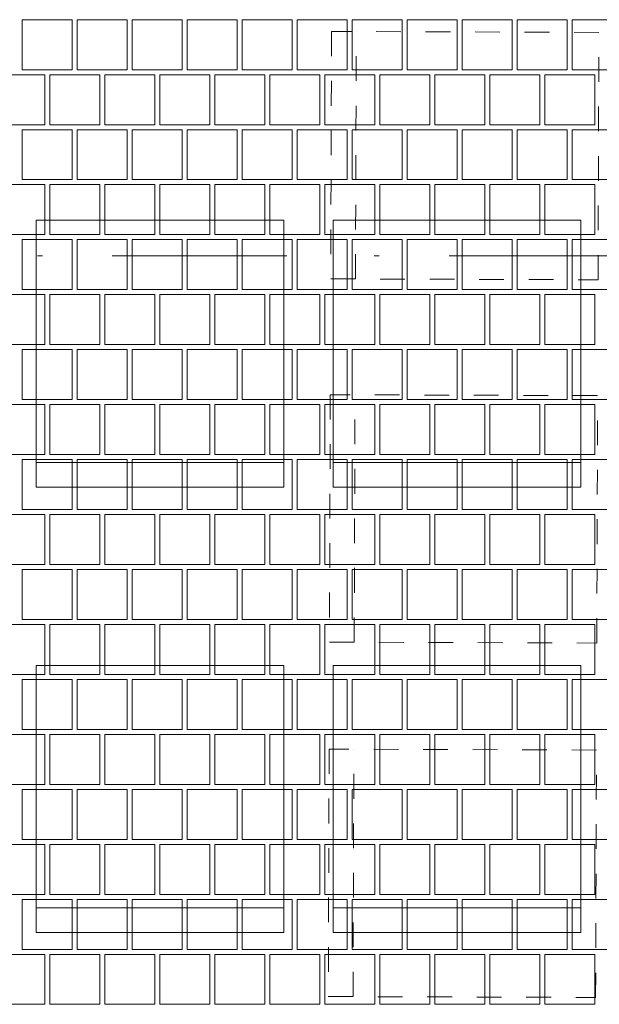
# Paper-space layout 'SA-902 Ruumi 103 siseviimistlused' of a CAD drawing. Header units: millimetres. Extents: x 15 to 415, y 5 to 292.
# Tile 27 of 71: x 84 to 96, y 147 to 166. Entities that reach past the tile are written whole.
import ezdxf
from ezdxf.xclip import XClip

# ---------------------------------------------------------------- set-up
doc = ezdxf.new("R2010")
doc.units = ezdxf.units.MM
doc.header["$MEASUREMENT"] = 0
doc.header["$XCLIPFRAME"] = 2
doc.linetypes.add('Dashed väike', pattern=[1, 0.5, -0.5])
doc.linetypes.add('Dot & Dashed', pattern=[6.702778, 3.527778, -1.763889, 0, -1.411111])
for name, color, linetype in [('AR - Mööbel', 7, 'Continuous'), ('AR - Seinad SS.ol', 7, 'Continuous'), ('AR - Teljed', 7, 'Continuous'), ('SA - põrandaviimistlus', 7, 'Continuous')]:
    doc.layers.add(name, color=color, linetype=linetype)

# ---------------------------------------------------------------- blocks, each defined once
blk = doc.blocks.new('*X2')
at = {"layer": 'SA - põrandaviimistlus', "color": 254, "linetype": 'Continuous', "lineweight": 13}
for p, q in [((85.336, 166.496), (84.326, 166.496)), ((84.326, 166.496), (84.326, 165.486)), ((85.336, 165.486), (85.336, 166.496)), ((86.447, 166.496), (85.437, 166.496)), ((85.437, 166.496), (85.437, 165.486)), ((86.447, 165.486), (86.447, 166.496)), ((87.558, 166.496), (86.548, 166.496)), ((86.548, 166.496), (86.548, 165.486)), ((87.558, 165.486), (87.558, 166.496)), ((88.669, 166.496), (87.659, 166.496)), ((87.659, 166.496), (87.659, 165.486)), ((88.669, 165.486), (88.669, 166.496)), ((89.78, 166.496), (88.77, 166.496)), ((88.77, 166.496), (88.77, 165.486)), ((89.78, 165.486), (89.78, 166.496)), ((90.891, 166.496), (89.881, 166.496)), ((89.881, 166.496), (89.881, 165.486)), ((90.891, 165.486), (90.891, 166.496)), ((92.002, 166.496), (90.992, 166.496)), ((90.992, 166.496), (90.992, 165.486)), ((92.002, 165.486), (92.002, 166.496)), ((93.113, 166.496), (92.103, 166.496)), ((92.103, 166.496), (92.103, 165.486)), ((93.113, 165.486), (93.113, 166.496)), ((94.224, 166.496), (93.214, 166.496)), ((93.214, 166.496), (93.214, 165.486)), ((94.224, 165.486), (94.224, 166.496)), ((95.335, 166.496), (94.325, 166.496)), ((94.325, 166.496), (94.325, 165.486)), ((95.335, 165.486), (95.335, 166.496)), ((96.446, 166.496), (95.436, 166.496)), ((95.436, 166.496), (95.436, 165.486)), ((84.78, 165.385), (83.77, 165.385)), ((84.326, 165.486), (85.336, 165.486)), ((84.78, 164.375), (84.78, 165.385)), ((84.881, 164.375), (84.881, 165.385)), ((84.881, 165.385), (85.386, 165.385)), ((85.891, 165.385), (85.386, 165.385)), ((85.437, 165.486), (86.447, 165.486)), ((85.891, 164.375), (85.891, 165.385)), ((87.002, 165.385), (85.992, 165.385)), ((85.992, 165.385), (85.992, 164.375)), ((86.548, 165.486), (87.558, 165.486)), ((87.002, 164.375), (87.002, 165.385)), ((87.103, 164.375), (87.103, 165.385)), ((87.103, 165.385), (87.608, 165.385)), ((88.113, 165.385), (87.608, 165.385)), ((87.659, 165.486), (88.669, 165.486)), ((88.113, 164.375), (88.113, 165.385)), ((89.224, 165.385), (88.214, 165.385)), ((88.214, 165.385), (88.214, 164.375)), ((88.77, 165.486), (89.78, 165.486)), ((89.224, 164.375), (89.224, 165.385)), ((89.325, 164.375), (89.325, 165.385)), ((89.325, 165.385), (89.83, 165.385)), ((90.335, 165.385), (89.83, 165.385)), ((89.881, 165.486), (90.891, 165.486)), ((90.335, 164.375), (90.335, 165.385)), ((91.446, 165.385), (90.436, 165.385)), ((90.436, 165.385), (90.436, 164.375)), ((90.992, 165.486), (92.002, 165.486)), ((91.446, 164.375), (91.446, 165.385)), ((91.547, 164.375), (91.547, 165.385)), ((91.547, 165.385), (92.052, 165.385)), ((92.557, 165.385), (92.052, 165.385)), ((92.103, 165.486), (93.113, 165.486)), ((92.557, 164.375), (92.557, 165.385)), ((93.668, 165.385), (92.658, 165.385)), ((92.658, 165.385), (92.658, 164.375)), ((93.214, 165.486), (94.224, 165.486)), ((93.668, 164.375), (93.668, 165.385)), ((93.769, 164.375), (93.769, 165.385)), ((93.769, 165.385), (94.274, 165.385)), ((94.779, 165.385), (94.274, 165.385)), ((94.325, 165.486), (95.335, 165.486)), ((94.779, 164.375), (94.779, 165.385)), ((95.89, 165.385), (94.88, 165.385)), ((94.88, 165.385), (94.88, 164.375)), ((95.436, 165.486), (96.446, 165.486)), ((95.89, 164.375), (95.89, 165.385)), ((83.77, 164.375), (84.78, 164.375)), ((85.386, 164.375), (84.881, 164.375)), ((85.386, 164.375), (85.891, 164.375)), ((85.992, 164.375), (87.002, 164.375)), ((87.608, 164.375), (87.103, 164.375)), ((87.608, 164.375), (88.113, 164.375)), ((88.214, 164.375), (89.224, 164.375)), ((89.83, 164.375), (89.325, 164.375)), ((89.83, 164.375), (90.335, 164.375)), ((90.436, 164.375), (91.446, 164.375)), ((92.052, 164.375), (91.547, 164.375)), ((92.052, 164.375), (92.557, 164.375)), ((92.658, 164.375), (93.668, 164.375)), ((94.274, 164.375), (93.769, 164.375)), ((94.274, 164.375), (94.779, 164.375)), ((94.88, 164.375), (95.89, 164.375)), ((85.336, 164.274), (84.326, 164.274)), ((84.326, 164.274), (84.326, 163.264)), ((85.336, 163.264), (85.336, 164.274)), ((86.447, 164.274), (85.437, 164.274)), ((85.437, 164.274), (85.437, 163.264)), ((86.447, 163.264), (86.447, 164.274)), ((87.558, 164.274), (86.548, 164.274)), ((86.548, 164.274), (86.548, 163.264)), ((87.558, 163.264), (87.558, 164.274)), ((88.669, 164.274), (87.659, 164.274)), ((87.659, 164.274), (87.659, 163.264)), ((88.669, 163.264), (88.669, 164.274)), ((89.78, 164.274), (88.77, 164.274)), ((88.77, 164.274), (88.77, 163.264)), ((89.78, 163.264), (89.78, 164.274)), ((90.891, 164.274), (89.881, 164.274)), ((89.881, 164.274), (89.881, 163.264)), ((90.891, 163.264), (90.891, 164.274)), ((92.002, 164.274), (90.992, 164.274)), ((90.992, 164.274), (90.992, 163.264)), ((92.002, 163.264), (92.002, 164.274)), ((93.113, 164.274), (92.103, 164.274)), ((92.103, 164.274), (92.103, 163.264)), ((93.113, 163.264), (93.113, 164.274)), ((94.224, 164.274), (93.214, 164.274)), ((93.214, 164.274), (93.214, 163.264)), ((94.224, 163.264), (94.224, 164.274)), ((95.335, 164.274), (94.325, 164.274)), ((94.325, 164.274), (94.325, 163.264)), ((95.335, 163.264), (95.335, 164.274)), ((96.446, 164.274), (95.436, 164.274)), ((95.436, 164.274), (95.436, 163.264)), ((84.78, 163.163), (83.77, 163.163)), ((84.326, 163.264), (85.336, 163.264)), ((84.78, 162.153), (84.78, 163.163)), ((84.881, 162.153), (84.881, 163.163)), ((84.881, 163.163), (85.386, 163.163)), ((85.891, 163.163), (85.386, 163.163)), ((85.437, 163.264), (86.447, 163.264)), ((85.891, 162.153), (85.891, 163.163)), ((87.002, 163.163), (85.992, 163.163)), ((85.992, 163.163), (85.992, 162.153)), ((86.548, 163.264), (87.558, 163.264)), ((87.002, 162.153), (87.002, 163.163)), ((87.103, 162.153), (87.103, 163.163)), ((87.103, 163.163), (87.608, 163.163)), ((88.113, 163.163), (87.608, 163.163)), ((87.659, 163.264), (88.669, 163.264)), ((88.113, 162.153), (88.113, 163.163)), ((89.224, 163.163), (88.214, 163.163)), ((88.214, 163.163), (88.214, 162.153)), ((88.77, 163.264), (89.78, 163.264)), ((89.224, 162.153), (89.224, 163.163)), ((89.325, 162.153), (89.325, 163.163)), ((89.325, 163.163), (89.83, 163.163)), ((90.335, 163.163), (89.83, 163.163)), ((89.881, 163.264), (90.891, 163.264)), ((90.335, 162.153), (90.335, 163.163)), ((91.446, 163.163), (90.436, 163.163)), ((90.436, 163.163), (90.436, 162.153)), ((90.992, 163.264), (92.002, 163.264)), ((91.446, 162.153), (91.446, 163.163)), ((91.547, 162.153), (91.547, 163.163)), ((91.547, 163.163), (92.052, 163.163)), ((92.557, 163.163), (92.052, 163.163)), ((92.103, 163.264), (93.113, 163.264)), ((92.557, 162.153), (92.557, 163.163)), ((93.668, 163.163), (92.658, 163.163)), ((92.658, 163.163), (92.658, 162.153)), ((93.214, 163.264), (94.224, 163.264)), ((93.668, 162.153), (93.668, 163.163)), ((93.769, 162.153), (93.769, 163.163)), ((93.769, 163.163), (94.274, 163.163)), ((94.779, 163.163), (94.274, 163.163)), ((94.325, 163.264), (95.335, 163.264)), ((94.779, 162.153), (94.779, 163.163)), ((95.89, 163.163), (94.88, 163.163)), ((94.88, 163.163), (94.88, 162.153)), ((95.436, 163.264), (96.446, 163.264)), ((95.89, 162.153), (95.89, 163.163)), ((83.77, 162.153), (84.78, 162.153)), ((85.336, 162.052), (84.326, 162.052)), ((84.326, 162.052), (84.326, 161.042)), ((85.386, 162.153), (84.881, 162.153)), ((85.336, 161.042), (85.336, 162.052)), ((85.386, 162.153), (85.891, 162.153)), ((86.447, 162.052), (85.437, 162.052)), ((85.437, 162.052), (85.437, 161.042)), ((85.992, 162.153), (87.002, 162.153)), ((86.447, 161.042), (86.447, 162.052)), ((87.558, 162.052), (86.548, 162.052)), ((86.548, 162.052), (86.548, 161.042)), ((87.608, 162.153), (87.103, 162.153)), ((87.558, 161.042), (87.558, 162.052)), ((87.608, 162.153), (88.113, 162.153)), ((88.669, 162.052), (87.659, 162.052)), ((87.659, 162.052), (87.659, 161.042)), ((88.214, 162.153), (89.224, 162.153)), ((88.669, 161.042), (88.669, 162.052)), ((89.78, 162.052), (88.77, 162.052)), ((88.77, 162.052), (88.77, 161.042)), ((89.83, 162.153), (89.325, 162.153)), ((89.78, 161.042), (89.78, 162.052)), ((89.83, 162.153), (90.335, 162.153)), ((90.891, 162.052), (89.881, 162.052)), ((89.881, 162.052), (89.881, 161.042)), ((90.436, 162.153), (91.446, 162.153)), ((90.891, 161.042), (90.891, 162.052)), ((92.002, 162.052), (90.992, 162.052)), ((90.992, 162.052), (90.992, 161.042)), ((92.052, 162.153), (91.547, 162.153)), ((92.002, 161.042), (92.002, 162.052)), ((92.052, 162.153), (92.557, 162.153)), ((93.113, 162.052), (92.103, 162.052)), ((92.103, 162.052), (92.103, 161.042)), ((92.658, 162.153), (93.668, 162.153)), ((93.113, 161.042), (93.113, 162.052)), ((94.224, 162.052), (93.214, 162.052)), ((93.214, 162.052), (93.214, 161.042)), ((94.274, 162.153), (93.769, 162.153)), ((94.224, 161.042), (94.224, 162.052)), ((94.274, 162.153), (94.779, 162.153)), ((95.335, 162.052), (94.325, 162.052)), ((94.325, 162.052), (94.325, 161.042)), ((94.88, 162.153), (95.89, 162.153)), ((95.335, 161.042), (95.335, 162.052)), ((96.446, 162.052), (95.436, 162.052)), ((95.436, 162.052), (95.436, 161.042)), ((84.326, 161.042), (85.336, 161.042)), ((85.437, 161.042), (86.447, 161.042)), ((86.548, 161.042), (87.558, 161.042)), ((87.659, 161.042), (88.669, 161.042)), ((88.77, 161.042), (89.78, 161.042)), ((89.881, 161.042), (90.891, 161.042)), ((90.992, 161.042), (92.002, 161.042)), ((92.103, 161.042), (93.113, 161.042)), ((93.214, 161.042), (94.224, 161.042)), ((94.325, 161.042), (95.335, 161.042)), ((95.436, 161.042), (96.446, 161.042)), ((84.78, 160.941), (83.77, 160.941)), ((84.78, 159.931), (84.78, 160.941)), ((84.881, 159.931), (84.881, 160.941)), ((84.881, 160.941), (85.386, 160.941)), ((85.891, 160.941), (85.386, 160.941)), ((85.891, 159.931), (85.891, 160.941)), ((87.002, 160.941), (85.992, 160.941)), ((85.992, 160.941), (85.992, 159.931)), ((87.002, 159.931), (87.002, 160.941)), ((87.103, 159.931), (87.103, 160.941)), ((87.103, 160.941), (87.608, 160.941)), ((88.113, 160.941), (87.608, 160.941)), ((88.113, 159.931), (88.113, 160.941)), ((89.224, 160.941), (88.214, 160.941)), ((88.214, 160.941), (88.214, 159.931)), ((89.224, 159.931), (89.224, 160.941)), ((89.325, 159.931), (89.325, 160.941)), ((89.325, 160.941), (89.83, 160.941)), ((90.335, 160.941), (89.83, 160.941)), ((90.335, 159.931), (90.335, 160.941)), ((91.446, 160.941), (90.436, 160.941)), ((90.436, 160.941), (90.436, 159.931)), ((91.446, 159.931), (91.446, 160.941)), ((91.547, 159.931), (91.547, 160.941)), ((91.547, 160.941), (92.052, 160.941)), ((92.557, 160.941), (92.052, 160.941)), ((92.557, 159.931), (92.557, 160.941)), ((93.668, 160.941), (92.658, 160.941)), ((92.658, 160.941), (92.658, 159.931)), ((93.668, 159.931), (93.668, 160.941)), ((93.769, 159.931), (93.769, 160.941)), ((93.769, 160.941), (94.274, 160.941)), ((94.779, 160.941), (94.274, 160.941)), ((94.779, 159.931), (94.779, 160.941)), ((95.89, 160.941), (94.88, 160.941)), ((94.88, 160.941), (94.88, 159.931)), ((95.89, 159.931), (95.89, 160.941)), ((83.77, 159.931), (84.78, 159.931)), ((85.336, 159.83), (84.326, 159.83)), ((84.326, 159.83), (84.326, 158.82)), ((85.386, 159.931), (84.881, 159.931)), ((85.336, 158.82), (85.336, 159.83)), ((85.386, 159.931), (85.891, 159.931)), ((86.447, 159.83), (85.437, 159.83)), ((85.437, 159.83), (85.437, 158.82)), ((85.992, 159.931), (87.002, 159.931)), ((86.447, 158.82), (86.447, 159.83)), ((87.558, 159.83), (86.548, 159.83)), ((86.548, 159.83), (86.548, 158.82)), ((87.608, 159.931), (87.103, 159.931)), ((87.558, 158.82), (87.558, 159.83)), ((87.608, 159.931), (88.113, 159.931)), ((88.669, 159.83), (87.659, 159.83)), ((87.659, 159.83), (87.659, 158.82)), ((88.214, 159.931), (89.224, 159.931)), ((88.669, 158.82), (88.669, 159.83)), ((89.78, 159.83), (88.77, 159.83)), ((88.77, 159.83), (88.77, 158.82)), ((89.83, 159.931), (89.325, 159.931)), ((89.78, 158.82), (89.78, 159.83)), ((89.83, 159.931), (90.335, 159.931)), ((90.891, 159.83), (89.881, 159.83)), ((89.881, 159.83), (89.881, 158.82)), ((90.436, 159.931), (91.446, 159.931)), ((90.891, 158.82), (90.891, 159.83)), ((92.002, 159.83), (90.992, 159.83)), ((90.992, 159.83), (90.992, 158.82)), ((92.052, 159.931), (91.547, 159.931)), ((92.002, 158.82), (92.002, 159.83)), ((92.052, 159.931), (92.557, 159.931)), ((93.113, 159.83), (92.103, 159.83)), ((92.103, 159.83), (92.103, 158.82)), ((92.658, 159.931), (93.668, 159.931)), ((93.113, 158.82), (93.113, 159.83)), ((94.224, 159.83), (93.214, 159.83)), ((93.214, 159.83), (93.214, 158.82)), ((94.274, 159.931), (93.769, 159.931)), ((94.224, 158.82), (94.224, 159.83)), ((94.274, 159.931), (94.779, 159.931)), ((95.335, 159.83), (94.325, 159.83)), ((94.325, 159.83), (94.325, 158.82)), ((94.88, 159.931), (95.89, 159.931)), ((95.335, 158.82), (95.335, 159.83)), ((96.446, 159.83), (95.436, 159.83)), ((95.436, 159.83), (95.436, 158.82)), ((84.326, 158.82), (85.336, 158.82)), ((85.437, 158.82), (86.447, 158.82)), ((86.548, 158.82), (87.558, 158.82)), ((87.659, 158.82), (88.669, 158.82)), ((88.77, 158.82), (89.78, 158.82)), ((89.881, 158.82), (90.891, 158.82)), ((90.992, 158.82), (92.002, 158.82)), ((92.103, 158.82), (93.113, 158.82)), ((93.214, 158.82), (94.224, 158.82)), ((94.325, 158.82), (95.335, 158.82)), ((95.436, 158.82), (96.446, 158.82)), ((84.78, 158.719), (83.77, 158.719)), ((84.78, 157.709), (84.78, 158.719)), ((84.881, 157.709), (84.881, 158.719)), ((84.881, 158.719), (85.386, 158.719)), ((85.891, 158.719), (85.386, 158.719)), ((85.891, 157.709), (85.891, 158.719)), ((87.002, 158.719), (85.992, 158.719)), ((85.992, 158.719), (85.992, 157.709)), ((87.002, 157.709), (87.002, 158.719)), ((87.103, 157.709), (87.103, 158.719)), ((87.103, 158.719), (87.608, 158.719)), ((88.113, 158.719), (87.608, 158.719)), ((88.113, 157.709), (88.113, 158.719)), ((89.224, 158.719), (88.214, 158.719)), ((88.214, 158.719), (88.214, 157.709)), ((89.224, 157.709), (89.224, 158.719)), ((89.325, 157.709), (89.325, 158.719)), ((89.325, 158.719), (89.83, 158.719)), ((90.335, 158.719), (89.83, 158.719)), ((90.335, 157.709), (90.335, 158.719)), ((91.446, 158.719), (90.436, 158.719)), ((90.436, 158.719), (90.436, 157.709)), ((91.446, 157.709), (91.446, 158.719)), ((91.547, 157.709), (91.547, 158.719)), ((91.547, 158.719), (92.052, 158.719)), ((92.557, 158.719), (92.052, 158.719)), ((92.557, 157.709), (92.557, 158.719)), ((93.668, 158.719), (92.658, 158.719)), ((92.658, 158.719), (92.658, 157.709)), ((93.668, 157.709), (93.668, 158.719)), ((93.769, 157.709), (93.769, 158.719)), ((93.769, 158.719), (94.274, 158.719)), ((94.779, 158.719), (94.274, 158.719)), ((94.779, 157.709), (94.779, 158.719)), ((95.89, 158.719), (94.88, 158.719)), ((94.88, 158.719), (94.88, 157.709)), ((95.89, 157.709), (95.89, 158.719)), ((83.77, 157.709), (84.78, 157.709)), ((85.336, 157.608), (84.326, 157.608)), ((84.326, 157.608), (84.326, 156.598)), ((85.386, 157.709), (84.881, 157.709)), ((85.336, 156.598), (85.336, 157.608)), ((85.386, 157.709), (85.891, 157.709)), ((86.447, 157.608), (85.437, 157.608)), ((85.437, 157.608), (85.437, 156.598)), ((85.992, 157.709), (87.002, 157.709)), ((86.447, 156.598), (86.447, 157.608)), ((87.558, 157.608), (86.548, 157.608)), ((86.548, 157.608), (86.548, 156.598)), ((87.608, 157.709), (87.103, 157.709)), ((87.558, 156.598), (87.558, 157.608)), ((87.608, 157.709), (88.113, 157.709)), ((88.669, 157.608), (87.659, 157.608)), ((87.659, 157.608), (87.659, 156.598)), ((88.214, 157.709), (89.224, 157.709)), ((88.669, 156.598), (88.669, 157.608)), ((89.78, 157.608), (88.77, 157.608)), ((88.77, 157.608), (88.77, 156.598)), ((89.83, 157.709), (89.325, 157.709)), ((89.78, 156.598), (89.78, 157.608)), ((89.83, 157.709), (90.335, 157.709)), ((90.891, 157.608), (89.881, 157.608)), ((89.881, 157.608), (89.881, 156.598)), ((90.436, 157.709), (91.446, 157.709)), ((90.891, 156.598), (90.891, 157.608)), ((92.002, 157.608), (90.992, 157.608)), ((90.992, 157.608), (90.992, 156.598)), ((92.052, 157.709), (91.547, 157.709)), ((92.002, 156.598), (92.002, 157.608)), ((92.052, 157.709), (92.557, 157.709)), ((93.113, 157.608), (92.103, 157.608)), ((92.103, 157.608), (92.103, 156.598)), ((92.658, 157.709), (93.668, 157.709)), ((93.113, 156.598), (93.113, 157.608)), ((94.224, 157.608), (93.214, 157.608)), ((93.214, 157.608), (93.214, 156.598)), ((94.274, 157.709), (93.769, 157.709)), ((94.224, 156.598), (94.224, 157.608)), ((94.274, 157.709), (94.779, 157.709)), ((95.335, 157.608), (94.325, 157.608)), ((94.325, 157.608), (94.325, 156.598)), ((94.88, 157.709), (95.89, 157.709)), ((95.335, 156.598), (95.335, 157.608)), ((96.446, 157.608), (95.436, 157.608)), ((95.436, 157.608), (95.436, 156.598)), ((84.326, 156.598), (85.336, 156.598)), ((85.437, 156.598), (86.447, 156.598)), ((86.548, 156.598), (87.558, 156.598)), ((87.659, 156.598), (88.669, 156.598)), ((88.77, 156.598), (89.78, 156.598)), ((89.881, 156.598), (90.891, 156.598)), ((90.992, 156.598), (92.002, 156.598)), ((92.103, 156.598), (93.113, 156.598)), ((93.214, 156.598), (94.224, 156.598)), ((94.325, 156.598), (95.335, 156.598)), ((95.436, 156.598), (96.446, 156.598)), ((84.78, 156.497), (83.77, 156.497)), ((84.78, 155.487), (84.78, 156.497)), ((84.881, 155.487), (84.881, 156.497)), ((84.881, 156.497), (85.386, 156.497)), ((85.891, 156.497), (85.386, 156.497)), ((85.891, 155.487), (85.891, 156.497)), ((87.002, 156.497), (85.992, 156.497)), ((85.992, 156.497), (85.992, 155.487)), ((87.002, 155.487), (87.002, 156.497)), ((87.103, 155.487), (87.103, 156.497)), ((87.103, 156.497), (87.608, 156.497)), ((88.113, 156.497), (87.608, 156.497)), ((88.113, 155.487), (88.113, 156.497)), ((89.224, 156.497), (88.214, 156.497)), ((88.214, 156.497), (88.214, 155.487)), ((89.224, 155.487), (89.224, 156.497)), ((89.325, 155.487), (89.325, 156.497)), ((89.325, 156.497), (89.83, 156.497)), ((90.335, 156.497), (89.83, 156.497)), ((90.335, 155.487), (90.335, 156.497)), ((91.446, 156.497), (90.436, 156.497)), ((90.436, 156.497), (90.436, 155.487)), ((91.446, 155.487), (91.446, 156.497)), ((91.547, 155.487), (91.547, 156.497)), ((91.547, 156.497), (92.052, 156.497)), ((92.557, 156.497), (92.052, 156.497)), ((92.557, 155.487), (92.557, 156.497)), ((93.668, 156.497), (92.658, 156.497)), ((92.658, 156.497), (92.658, 155.487)), ((93.668, 155.487), (93.668, 156.497)), ((93.769, 155.487), (93.769, 156.497)), ((93.769, 156.497), (94.274, 156.497)), ((94.779, 156.497), (94.274, 156.497)), ((94.779, 155.487), (94.779, 156.497)), ((95.89, 156.497), (94.88, 156.497)), ((94.88, 156.497), (94.88, 155.487)), ((95.89, 155.487), (95.89, 156.497)), ((83.77, 155.487), (84.78, 155.487)), ((85.386, 155.487), (84.881, 155.487)), ((85.386, 155.487), (85.891, 155.487)), ((85.992, 155.487), (87.002, 155.487)), ((87.608, 155.487), (87.103, 155.487)), ((87.608, 155.487), (88.113, 155.487)), ((88.214, 155.487), (89.224, 155.487)), ((89.83, 155.487), (89.325, 155.487)), ((89.83, 155.487), (90.335, 155.487)), ((90.436, 155.487), (91.446, 155.487)), ((92.052, 155.487), (91.547, 155.487)), ((92.052, 155.487), (92.557, 155.487)), ((92.658, 155.487), (93.668, 155.487)), ((94.274, 155.487), (93.769, 155.487)), ((94.274, 155.487), (94.779, 155.487)), ((94.88, 155.487), (95.89, 155.487)), ((85.336, 155.386), (84.326, 155.386)), ((84.326, 155.386), (84.326, 154.376)), ((85.336, 154.376), (85.336, 155.386)), ((86.447, 155.386), (85.437, 155.386)), ((85.437, 155.386), (85.437, 154.376)), ((86.447, 154.376), (86.447, 155.386)), ((87.558, 155.386), (86.548, 155.386)), ((86.548, 155.386), (86.548, 154.376)), ((87.558, 154.376), (87.558, 155.386)), ((88.669, 155.386), (87.659, 155.386)), ((87.659, 155.386), (87.659, 154.376)), ((88.669, 154.376), (88.669, 155.386)), ((89.78, 155.386), (88.77, 155.386)), ((88.77, 155.386), (88.77, 154.376)), ((89.78, 154.376), (89.78, 155.386)), ((90.891, 155.386), (89.881, 155.386)), ((89.881, 155.386), (89.881, 154.376)), ((90.891, 154.376), (90.891, 155.386)), ((92.002, 155.386), (90.992, 155.386)), ((90.992, 155.386), (90.992, 154.376)), ((92.002, 154.376), (92.002, 155.386)), ((93.113, 155.386), (92.103, 155.386)), ((92.103, 155.386), (92.103, 154.376)), ((93.113, 154.376), (93.113, 155.386)), ((94.224, 155.386), (93.214, 155.386)), ((93.214, 155.386), (93.214, 154.376)), ((94.224, 154.376), (94.224, 155.386)), ((95.335, 155.386), (94.325, 155.386)), ((94.325, 155.386), (94.325, 154.376)), ((95.335, 154.376), (95.335, 155.386)), ((96.446, 155.386), (95.436, 155.386)), ((95.436, 155.386), (95.436, 154.376)), ((84.78, 154.275), (83.77, 154.275)), ((84.326, 154.376), (85.336, 154.376)), ((84.78, 153.265), (84.78, 154.275)), ((84.881, 153.265), (84.881, 154.275)), ((84.881, 154.275), (85.386, 154.275)), ((85.891, 154.275), (85.386, 154.275)), ((85.437, 154.376), (86.447, 154.376)), ((85.891, 153.265), (85.891, 154.275)), ((87.002, 154.275), (85.992, 154.275)), ((85.992, 154.275), (85.992, 153.265)), ((86.548, 154.376), (87.558, 154.376)), ((87.002, 153.265), (87.002, 154.275)), ((87.103, 153.265), (87.103, 154.275)), ((87.103, 154.275), (87.608, 154.275)), ((88.113, 154.275), (87.608, 154.275)), ((87.659, 154.376), (88.669, 154.376)), ((88.113, 153.265), (88.113, 154.275)), ((89.224, 154.275), (88.214, 154.275)), ((88.214, 154.275), (88.214, 153.265)), ((88.77, 154.376), (89.78, 154.376)), ((89.224, 153.265), (89.224, 154.275)), ((89.325, 153.265), (89.325, 154.275)), ((89.325, 154.275), (89.83, 154.275)), ((90.335, 154.275), (89.83, 154.275)), ((89.881, 154.376), (90.891, 154.376)), ((90.335, 153.265), (90.335, 154.275)), ((91.446, 154.275), (90.436, 154.275)), ((90.436, 154.275), (90.436, 153.265)), ((90.992, 154.376), (92.002, 154.376)), ((91.446, 153.265), (91.446, 154.275)), ((91.547, 153.265), (91.547, 154.275)), ((91.547, 154.275), (92.052, 154.275)), ((92.557, 154.275), (92.052, 154.275)), ((92.103, 154.376), (93.113, 154.376)), ((92.557, 153.265), (92.557, 154.275)), ((93.668, 154.275), (92.658, 154.275)), ((92.658, 154.275), (92.658, 153.265)), ((93.214, 154.376), (94.224, 154.376)), ((93.668, 153.265), (93.668, 154.275)), ((93.769, 153.265), (93.769, 154.275)), ((93.769, 154.275), (94.274, 154.275)), ((94.779, 154.275), (94.274, 154.275)), ((94.325, 154.376), (95.335, 154.376)), ((94.779, 153.265), (94.779, 154.275)), ((95.89, 154.275), (94.88, 154.275)), ((94.88, 154.275), (94.88, 153.265)), ((95.436, 154.376), (96.446, 154.376)), ((95.89, 153.265), (95.89, 154.275)), ((83.77, 153.265), (84.78, 153.265)), ((85.386, 153.265), (84.881, 153.265)), ((85.386, 153.265), (85.891, 153.265)), ((85.992, 153.265), (87.002, 153.265)), ((87.608, 153.265), (87.103, 153.265)), ((87.608, 153.265), (88.113, 153.265)), ((88.214, 153.265), (89.224, 153.265)), ((89.83, 153.265), (89.325, 153.265)), ((89.83, 153.265), (90.335, 153.265)), ((90.436, 153.265), (91.446, 153.265)), ((92.052, 153.265), (91.547, 153.265)), ((92.052, 153.265), (92.557, 153.265)), ((92.658, 153.265), (93.668, 153.265)), ((94.274, 153.265), (93.769, 153.265)), ((94.274, 153.265), (94.779, 153.265)), ((94.88, 153.265), (95.89, 153.265)), ((85.336, 153.164), (84.326, 153.164)), ((84.326, 153.164), (84.326, 152.154)), ((85.336, 152.154), (85.336, 153.164)), ((86.447, 153.164), (85.437, 153.164)), ((85.437, 153.164), (85.437, 152.154)), ((86.447, 152.154), (86.447, 153.164)), ((87.558, 153.164), (86.548, 153.164)), ((86.548, 153.164), (86.548, 152.154)), ((87.558, 152.154), (87.558, 153.164)), ((88.669, 153.164), (87.659, 153.164)), ((87.659, 153.164), (87.659, 152.154)), ((88.669, 152.154), (88.669, 153.164)), ((89.78, 153.164), (88.77, 153.164)), ((88.77, 153.164), (88.77, 152.154)), ((89.78, 152.154), (89.78, 153.164)), ((90.891, 153.164), (89.881, 153.164)), ((89.881, 153.164), (89.881, 152.154)), ((90.891, 152.154), (90.891, 153.164)), ((92.002, 153.164), (90.992, 153.164)), ((90.992, 153.164), (90.992, 152.154)), ((92.002, 152.154), (92.002, 153.164)), ((93.113, 153.164), (92.103, 153.164)), ((92.103, 153.164), (92.103, 152.154)), ((93.113, 152.154), (93.113, 153.164)), ((94.224, 153.164), (93.214, 153.164)), ((93.214, 153.164), (93.214, 152.154)), ((94.224, 152.154), (94.224, 153.164)), ((95.335, 153.164), (94.325, 153.164)), ((94.325, 153.164), (94.325, 152.154)), ((95.335, 152.154), (95.335, 153.164)), ((96.446, 153.164), (95.436, 153.164)), ((95.436, 153.164), (95.436, 152.154)), ((84.78, 152.053), (83.77, 152.053)), ((84.326, 152.154), (85.336, 152.154)), ((84.78, 151.043), (84.78, 152.053)), ((84.881, 151.043), (84.881, 152.053)), ((84.881, 152.053), (85.386, 152.053)), ((85.891, 152.053), (85.386, 152.053)), ((85.437, 152.154), (86.447, 152.154)), ((85.891, 151.043), (85.891, 152.053)), ((87.002, 152.053), (85.992, 152.053)), ((85.992, 152.053), (85.992, 151.043)), ((86.548, 152.154), (87.558, 152.154)), ((87.002, 151.043), (87.002, 152.053)), ((87.103, 151.043), (87.103, 152.053)), ((87.103, 152.053), (87.608, 152.053)), ((88.113, 152.053), (87.608, 152.053)), ((87.659, 152.154), (88.669, 152.154)), ((88.113, 151.043), (88.113, 152.053)), ((89.224, 152.053), (88.214, 152.053)), ((88.214, 152.053), (88.214, 151.043)), ((88.77, 152.154), (89.78, 152.154)), ((89.224, 151.043), (89.224, 152.053)), ((89.325, 151.043), (89.325, 152.053)), ((89.325, 152.053), (89.83, 152.053)), ((90.335, 152.053), (89.83, 152.053)), ((89.881, 152.154), (90.891, 152.154)), ((90.335, 151.043), (90.335, 152.053)), ((91.446, 152.053), (90.436, 152.053)), ((90.436, 152.053), (90.436, 151.043)), ((90.992, 152.154), (92.002, 152.154)), ((91.446, 151.043), (91.446, 152.053)), ((91.547, 151.043), (91.547, 152.053)), ((91.547, 152.053), (92.052, 152.053)), ((92.557, 152.053), (92.052, 152.053)), ((92.103, 152.154), (93.113, 152.154)), ((92.557, 151.043), (92.557, 152.053)), ((93.668, 152.053), (92.658, 152.053)), ((92.658, 152.053), (92.658, 151.043)), ((93.214, 152.154), (94.224, 152.154)), ((93.668, 151.043), (93.668, 152.053)), ((93.769, 151.043), (93.769, 152.053)), ((93.769, 152.053), (94.274, 152.053)), ((94.779, 152.053), (94.274, 152.053)), ((94.325, 152.154), (95.335, 152.154)), ((94.779, 151.043), (94.779, 152.053)), ((95.89, 152.053), (94.88, 152.053)), ((94.88, 152.053), (94.88, 151.043)), ((95.436, 152.154), (96.446, 152.154)), ((95.89, 151.043), (95.89, 152.053)), ((83.77, 151.043), (84.78, 151.043)), ((85.386, 151.043), (84.881, 151.043)), ((85.386, 151.043), (85.891, 151.043)), ((85.992, 151.043), (87.002, 151.043)), ((87.608, 151.043), (87.103, 151.043)), ((87.608, 151.043), (88.113, 151.043)), ((88.214, 151.043), (89.224, 151.043)), ((89.83, 151.043), (89.325, 151.043)), ((89.83, 151.043), (90.335, 151.043)), ((90.436, 151.043), (91.446, 151.043)), ((92.052, 151.043), (91.547, 151.043)), ((92.052, 151.043), (92.557, 151.043)), ((92.658, 151.043), (93.668, 151.043)), ((94.274, 151.043), (93.769, 151.043)), ((94.274, 151.043), (94.779, 151.043)), ((94.88, 151.043), (95.89, 151.043)), ((85.336, 150.942), (84.326, 150.942)), ((84.326, 150.942), (84.326, 149.932)), ((85.336, 149.932), (85.336, 150.942)), ((86.447, 150.942), (85.437, 150.942)), ((85.437, 150.942), (85.437, 149.932)), ((86.447, 149.932), (86.447, 150.942)), ((87.558, 150.942), (86.548, 150.942)), ((86.548, 150.942), (86.548, 149.932)), ((87.558, 149.932), (87.558, 150.942)), ((88.669, 150.942), (87.659, 150.942)), ((87.659, 150.942), (87.659, 149.932)), ((88.669, 149.932), (88.669, 150.942)), ((89.78, 150.942), (88.77, 150.942)), ((88.77, 150.942), (88.77, 149.932)), ((89.78, 149.932), (89.78, 150.942)), ((90.891, 150.942), (89.881, 150.942)), ((89.881, 150.942), (89.881, 149.932)), ((90.891, 149.932), (90.891, 150.942)), ((92.002, 150.942), (90.992, 150.942)), ((90.992, 150.942), (90.992, 149.932)), ((92.002, 149.932), (92.002, 150.942)), ((93.113, 150.942), (92.103, 150.942)), ((92.103, 150.942), (92.103, 149.932)), ((93.113, 149.932), (93.113, 150.942)), ((94.224, 150.942), (93.214, 150.942)), ((93.214, 150.942), (93.214, 149.932)), ((94.224, 149.932), (94.224, 150.942)), ((95.335, 150.942), (94.325, 150.942)), ((94.325, 150.942), (94.325, 149.932)), ((95.335, 149.932), (95.335, 150.942)), ((96.446, 150.942), (95.436, 150.942)), ((95.436, 150.942), (95.436, 149.932)), ((84.78, 149.831), (83.77, 149.831)), ((84.326, 149.932), (85.336, 149.932)), ((84.78, 148.821), (84.78, 149.831)), ((84.881, 148.821), (84.881, 149.831)), ((84.881, 149.831), (85.386, 149.831)), ((85.891, 149.831), (85.386, 149.831)), ((85.437, 149.932), (86.447, 149.932)), ((85.891, 148.821), (85.891, 149.831)), ((87.002, 149.831), (85.992, 149.831)), ((85.992, 149.831), (85.992, 148.821)), ((86.548, 149.932), (87.558, 149.932)), ((87.002, 148.821), (87.002, 149.831)), ((87.103, 148.821), (87.103, 149.831)), ((87.103, 149.831), (87.608, 149.831)), ((88.113, 149.831), (87.608, 149.831)), ((87.659, 149.932), (88.669, 149.932)), ((88.113, 148.821), (88.113, 149.831)), ((89.224, 149.831), (88.214, 149.831)), ((88.214, 149.831), (88.214, 148.821)), ((88.77, 149.932), (89.78, 149.932)), ((89.224, 148.821), (89.224, 149.831)), ((89.325, 148.821), (89.325, 149.831)), ((89.325, 149.831), (89.83, 149.831)), ((90.335, 149.831), (89.83, 149.831)), ((89.881, 149.932), (90.891, 149.932)), ((90.335, 148.821), (90.335, 149.831)), ((91.446, 149.831), (90.436, 149.831)), ((90.436, 149.831), (90.436, 148.821)), ((90.992, 149.932), (92.002, 149.932)), ((91.446, 148.821), (91.446, 149.831)), ((91.547, 148.821), (91.547, 149.831)), ((91.547, 149.831), (92.052, 149.831)), ((92.557, 149.831), (92.052, 149.831)), ((92.103, 149.932), (93.113, 149.932)), ((92.557, 148.821), (92.557, 149.831)), ((93.668, 149.831), (92.658, 149.831)), ((92.658, 149.831), (92.658, 148.821)), ((93.214, 149.932), (94.224, 149.932)), ((93.668, 148.821), (93.668, 149.831)), ((93.769, 148.821), (93.769, 149.831)), ((93.769, 149.831), (94.274, 149.831)), ((94.779, 149.831), (94.274, 149.831)), ((94.325, 149.932), (95.335, 149.932)), ((94.779, 148.821), (94.779, 149.831)), ((95.89, 149.831), (94.88, 149.831)), ((94.88, 149.831), (94.88, 148.821)), ((95.436, 149.932), (96.446, 149.932)), ((95.89, 148.821), (95.89, 149.831)), ((83.77, 148.821), (84.78, 148.821)), ((85.336, 148.72), (84.326, 148.72)), ((84.326, 148.72), (84.326, 147.71)), ((85.386, 148.821), (84.881, 148.821)), ((85.336, 147.71), (85.336, 148.72)), ((85.386, 148.821), (85.891, 148.821)), ((86.447, 148.72), (85.437, 148.72)), ((85.437, 148.72), (85.437, 147.71)), ((85.992, 148.821), (87.002, 148.821)), ((86.447, 147.71), (86.447, 148.72)), ((87.558, 148.72), (86.548, 148.72)), ((86.548, 148.72), (86.548, 147.71)), ((87.608, 148.821), (87.103, 148.821)), ((87.558, 147.71), (87.558, 148.72)), ((87.608, 148.821), (88.113, 148.821)), ((88.669, 148.72), (87.659, 148.72)), ((87.659, 148.72), (87.659, 147.71)), ((88.214, 148.821), (89.224, 148.821)), ((88.669, 147.71), (88.669, 148.72)), ((89.78, 148.72), (88.77, 148.72)), ((88.77, 148.72), (88.77, 147.71)), ((89.83, 148.821), (89.325, 148.821)), ((89.78, 147.71), (89.78, 148.72)), ((89.83, 148.821), (90.335, 148.821)), ((90.891, 148.72), (89.881, 148.72)), ((89.881, 148.72), (89.881, 147.71)), ((90.436, 148.821), (91.446, 148.821)), ((90.891, 147.71), (90.891, 148.72)), ((92.002, 148.72), (90.992, 148.72)), ((90.992, 148.72), (90.992, 147.71)), ((92.052, 148.821), (91.547, 148.821)), ((92.002, 147.71), (92.002, 148.72)), ((92.052, 148.821), (92.557, 148.821)), ((93.113, 148.72), (92.103, 148.72)), ((92.103, 148.72), (92.103, 147.71)), ((92.658, 148.821), (93.668, 148.821)), ((93.113, 147.71), (93.113, 148.72)), ((94.224, 148.72), (93.214, 148.72)), ((93.214, 148.72), (93.214, 147.71)), ((94.274, 148.821), (93.769, 148.821)), ((94.224, 147.71), (94.224, 148.72)), ((94.274, 148.821), (94.779, 148.821)), ((95.335, 148.72), (94.325, 148.72)), ((94.325, 148.72), (94.325, 147.71)), ((94.88, 148.821), (95.89, 148.821)), ((95.335, 147.71), (95.335, 148.72)), ((96.446, 148.72), (95.436, 148.72)), ((95.436, 148.72), (95.436, 147.71)), ((84.326, 147.71), (85.336, 147.71)), ((85.437, 147.71), (86.447, 147.71)), ((86.548, 147.71), (87.558, 147.71)), ((87.659, 147.71), (88.669, 147.71)), ((88.77, 147.71), (89.78, 147.71)), ((89.881, 147.71), (90.891, 147.71)), ((90.992, 147.71), (92.002, 147.71)), ((92.103, 147.71), (93.113, 147.71)), ((93.214, 147.71), (94.224, 147.71)), ((94.325, 147.71), (95.335, 147.71)), ((95.436, 147.71), (96.446, 147.71)), ((84.78, 147.609), (83.77, 147.609)), ((84.78, 146.599), (84.78, 147.609)), ((84.881, 146.599), (84.881, 147.609)), ((84.881, 147.609), (85.386, 147.609)), ((85.891, 147.609), (85.386, 147.609)), ((85.891, 146.599), (85.891, 147.609)), ((87.002, 147.609), (85.992, 147.609)), ((85.992, 147.609), (85.992, 146.599)), ((87.002, 146.599), (87.002, 147.609)), ((87.103, 146.599), (87.103, 147.609)), ((87.103, 147.609), (87.608, 147.609)), ((88.113, 147.609), (87.608, 147.609)), ((88.113, 146.599), (88.113, 147.609)), ((89.224, 147.609), (88.214, 147.609)), ((88.214, 147.609), (88.214, 146.599)), ((89.224, 146.599), (89.224, 147.609)), ((89.325, 146.599), (89.325, 147.609)), ((89.325, 147.609), (89.83, 147.609)), ((90.335, 147.609), (89.83, 147.609)), ((90.335, 146.599), (90.335, 147.609)), ((91.446, 147.609), (90.436, 147.609)), ((90.436, 147.609), (90.436, 146.599)), ((91.446, 146.599), (91.446, 147.609)), ((91.547, 146.599), (91.547, 147.609)), ((91.547, 147.609), (92.052, 147.609)), ((92.557, 147.609), (92.052, 147.609)), ((92.557, 146.599), (92.557, 147.609)), ((93.668, 147.609), (92.658, 147.609)), ((92.658, 147.609), (92.658, 146.599)), ((93.668, 146.599), (93.668, 147.609)), ((93.769, 146.599), (93.769, 147.609)), ((93.769, 147.609), (94.274, 147.609)), ((94.779, 147.609), (94.274, 147.609)), ((94.779, 146.599), (94.779, 147.609)), ((95.89, 147.609), (94.88, 147.609)), ((94.88, 147.609), (94.88, 146.599)), ((95.89, 146.599), (95.89, 147.609)), ((83.77, 146.599), (84.78, 146.599)), ((85.386, 146.599), (84.881, 146.599)), ((85.386, 146.599), (85.891, 146.599)), ((85.992, 146.599), (87.002, 146.599)), ((87.608, 146.599), (87.103, 146.599)), ((87.608, 146.599), (88.113, 146.599)), ((88.214, 146.599), (89.224, 146.599)), ((89.83, 146.599), (89.325, 146.599)), ((89.83, 146.599), (90.335, 146.599)), ((90.436, 146.599), (91.446, 146.599)), ((92.052, 146.599), (91.547, 146.599)), ((92.052, 146.599), (92.557, 146.599)), ((92.658, 146.599), (93.668, 146.599)), ((94.274, 146.599), (93.769, 146.599)), ((94.274, 146.599), (94.779, 146.599)), ((94.88, 146.599), (95.89, 146.599))]:
    blk.add_line(p, q, dxfattribs=at)
blk = doc.blocks.new('Drawing_1_1', base_point=(61.449, 53.275))
at = {"layer": 'AR - Mööbel', "color": 251, "linetype": 'Dashed väike', "lineweight": 13}
for p, q in [((90.574, 166.259), (90.557, 161.259)), ((95.974, 166.241), (90.574, 166.259)), ((91.057, 161.258), (91.074, 166.258)), ((95.957, 161.241), (95.974, 166.241)), ((90.557, 161.259), (95.957, 161.241)), ((90.549, 158.918), (90.532, 153.918)), ((95.949, 158.9), (90.549, 158.918)), ((91.032, 153.917), (91.049, 158.917)), ((95.932, 153.9), (95.949, 158.9)), ((90.532, 153.918), (95.932, 153.9)), ((90.525, 151.756), (90.508, 146.756)), ((95.925, 151.738), (90.525, 151.756)), ((91.008, 146.755), (91.025, 151.755)), ((95.908, 146.738), (95.925, 151.738)), ((90.508, 146.756), (95.908, 146.738))]:
    blk.add_line(p, q, dxfattribs=at)
at = {"layer": 'AR - Mööbel', "color": 251, "linetype": 'Continuous', "lineweight": 13}
for p, q in [((89.61, 162.448), (84.61, 162.448)), ((84.61, 162.448), (84.61, 157.048)), ((89.61, 157.048), (89.61, 162.448)), ((95.61, 162.448), (90.61, 162.448)), ((90.61, 162.448), (90.61, 157.048)), ((95.61, 157.048), (95.61, 162.448)), ((89.61, 157.548), (84.61, 157.548)), ((95.61, 157.548), (90.61, 157.548)), ((84.61, 157.048), (89.61, 157.048)), ((90.61, 157.048), (95.61, 157.048)), ((89.61, 153.448), (84.61, 153.448)), ((84.61, 153.448), (84.61, 148.048)), ((89.61, 148.048), (89.61, 153.448)), ((95.61, 153.448), (90.61, 153.448)), ((90.61, 153.448), (90.61, 148.048)), ((95.61, 148.048), (95.61, 153.448)), ((89.61, 148.548), (84.61, 148.548)), ((95.61, 148.548), (90.61, 148.548)), ((84.61, 148.048), (89.61, 148.048)), ((90.61, 148.048), (95.61, 148.048))]:
    blk.add_line(p, q, dxfattribs=at)
at = {"layer": 'AR - Teljed', "color": 251, "linetype": 'Dot & Dashed', "lineweight": 13}
blk.add_line((52.131, 161.724), (244.201, 161.724), dxfattribs=at)
at = {"layer": 'AR - Seinad SS.ol', "color": 7, "linetype": 'Continuous', "lineweight": 13}
blk.add_blockref('*X2', (0, 0), dxfattribs=at)

psp = doc.layouts.new('SA-902 Ruumi 103 siseviimistlused')

# ---------------------------------------------------------------- block references
at = {"color": 7, "linetype": 'Continuous', "lineweight": 13}
ref = psp.add_blockref('Drawing_1_1', (61.449, 53.275), dxfattribs=at)
XClip(ref).set_block_clipping_path([(24.1555726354, 26.0866641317), (244.2005401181, 283.9995795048)])

doc.saveas('drawing.dxf')
